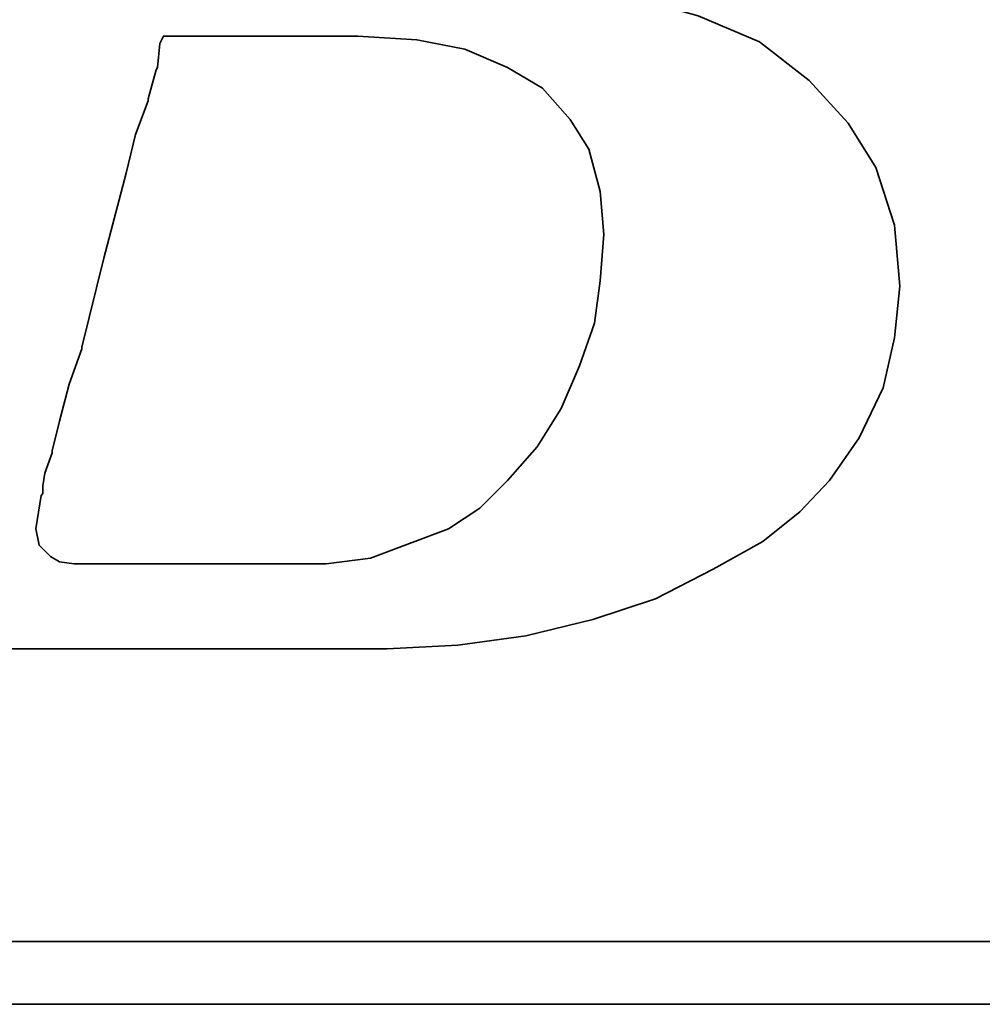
# Model space of a CAD drawing. Extents: x -237 to 233, y 63 to 161.
# Tile 28 of 49: x 193.58 to 195.17, y 109.81 to 111.44. Entities that reach past the tile are written whole.
import ezdxf

# ---------------------------------------------------------------- set-up
doc = ezdxf.new("R2010")
doc.units = 0
doc.header["$MEASUREMENT"] = 0
doc.layers.add('DIM', color=4, linetype='CONTINUOUS')
doc.layers.add('layer 1', color=7, linetype='CONTINUOUS')

# ---------------------------------------------------------------- blocks, each defined once
blk = doc.blocks.new('TBI MOTION logo(完整正式版)')
at = {"layer": 'layer 1', "color": 22, "lineweight": 35}
for points, knots in [([(-64.65375, -6.86375), (-64.65375, -6.86375), (-64.84375, -7.29625), (-64.84375, -7.29625), (-64.84375, -7.29625), (-64.84375, -7.29625), (-64.86875, -7.34375), (-64.86875, -7.34375), (-64.86875, -7.34375), (-64.86875, -7.34375), (-64.86875, -7.36875), (-64.86875, -7.36875), (-64.86875, -7.36875), (-64.86875, -7.36875), (-65.15375, -7.65375), (-65.15375, -7.65375), (-65.15375, -7.65375), (-65.15375, -7.65375), (-65.17875, -7.65375), (-65.17875, -7.65375), (-65.17875, -7.65375), (-65.17875, -7.65375), (-65.20375, -7.67875), (-65.20375, -7.67875), (-65.20375, -7.67875), (-65.20375, -7.67875), (-65.58875, -7.87125), (-65.58875, -7.87125), (-65.58875, -7.87125), (-65.58875, -7.87125), (-65.63375, -7.87125), (-65.63375, -7.87125), (-65.63375, -7.87125), (-65.63375, -7.87125), (-65.65875, -7.89375), (-65.65875, -7.89375), (-65.65875, -7.89375), (-65.65875, -7.89375), (-66.09375, -7.94375), (-66.09375, -7.94375), (-66.09375, -7.94375), (-66.09375, -7.94375), (-66.11375, -7.94375), (-66.11375, -7.94375), (-66.11375, -7.94375), (-66.11375, -7.94375), (-66.16375, -7.94375), (-66.16375, -7.94375), (-66.16375, -7.94375), (-66.16375, -7.94375), (-66.30875, -7.94375), (-66.30875, -7.94375), (-66.30875, -7.94375), (-66.30875, -7.94375), (-66.69375, -7.94375), (-66.69375, -7.94375), (-66.69375, -7.94375), (-66.69375, -7.94375), (-67.07375, -7.94375), (-67.07375, -7.94375), (-67.07375, -7.94375), (-67.07375, -7.94375), (-67.12375, -7.94375), (-67.12375, -7.94375), (-67.12375, -7.94375), (-67.12375, -7.94375), (-67.12375, -7.96625), (-67.12375, -7.96625), (-67.12375, -7.96625), (-67.12375, -7.96625), (-67.14875, -7.99125), (-67.14875, -7.99125), (-67.14875, -7.99125), (-67.14875, -7.99125), (-67.24375, -8.34875), (-67.24375, -8.34875), (-67.24375, -8.34875), (-67.24375, -8.34875), (-67.31375, -8.68625), (-67.31375, -8.68625), (-67.31375, -8.68625), (-67.31375, -8.68625), (-67.26875, -8.68625), (-67.26875, -8.68625), (-67.26875, -8.68625), (-67.26875, -8.68625), (-67.07375, -8.68625), (-67.07375, -8.68625), (-67.07375, -8.68625), (-67.07375, -8.68625), (-66.54875, -8.68625), (-66.54875, -8.68625), (-66.54875, -8.68625), (-66.54875, -8.68625), (-65.82625, -8.68625), (-65.82625, -8.68625), (-65.82625, -8.68625), (-65.82625, -8.68625), (-65.01375, -8.68625), (-65.01375, -8.68625), (-65.01375, -8.68625), (-65.01375, -8.68625), (-64.05375, -8.68625), (-64.05375, -8.68625), (-64.05375, -8.68625), (-64.05375, -8.68625), (-62.08375, -8.68625), (-62.08375, -8.68625), (-62.08375, -8.68625), (-62.08375, -8.68625), (-60.06875, -8.68625), (-60.06875, -8.68625), (-60.06875, -8.68625), (-60.06875, -8.68625), (-59.10875, -8.68625), (-59.10875, -8.68625), (-59.10875, -8.68625), (-59.10875, -8.68625), (-58.29375, -8.68625), (-58.29375, -8.68625), (-58.29375, -8.68625), (-58.29375, -8.68625), (-57.57375, -8.68625), (-57.57375, -8.68625), (-57.57375, -8.68625), (-57.57375, -8.68625), (-57.04875, -8.68625), (-57.04875, -8.68625), (-57.04875, -8.68625), (-57.04875, -8.68625), (-56.85375, -8.68625), (-56.85375, -8.68625), (-56.85375, -8.68625), (-56.85375, -8.68625), (-56.70875, -8.68625), (-56.70875, -8.68625), (-56.70875, -8.68625), (-56.70875, -8.68625), (-56.61375, -8.68625), (-56.61375, -8.68625), (-56.61375, -8.68625), (-56.61375, -8.68625), (-56.56875, -8.68625), (-56.56875, -8.68625), (-56.56875, -8.68625), (-56.56875, -8.68625), (-55.65375, -8.63875), (-55.65375, -8.63875), (-55.65375, -8.63875), (-55.65375, -8.63875), (-54.76875, -8.51875), (-54.76875, -8.51875), (-54.76875, -8.51875), (-54.76875, -8.51875), (-53.90375, -8.30375), (-53.90375, -8.30375), (-53.90375, -8.30375), (-53.90375, -8.30375), (-53.08875, -8.03875), (-53.08875, -8.03875), (-53.08875, -8.03875), (-53.08875, -8.03875), (-52.34375, -7.65375), (-52.34375, -7.65375), (-52.34375, -7.65375), (-52.34375, -7.65375), (-51.69875, -7.29625), (-51.69875, -7.29625), (-51.69875, -7.29625), (-51.69875, -7.29625), (-51.21875, -6.91125), (-51.21875, -6.91125), (-51.21875, -6.91125), (-51.21875, -6.91125), (-50.83375, -6.50375), (-50.83375, -6.50375), (-50.83375, -6.50375), (-50.83375, -6.50375), (-50.44875, -5.94875), (-50.44875, -5.94875), (-50.44875, -5.94875), (-50.44875, -5.94875), (-50.13875, -5.30375), (-50.13875, -5.30375), (-50.13875, -5.30375), (-50.13875, -5.30375), (-49.99375, -4.65375), (-49.99375, -4.65375), (-49.99375, -4.65375), (-49.99375, -4.65375), (-49.92375, -3.98375), (-49.92375, -3.98375), (-49.92375, -3.98375), (-49.92375, -3.98375), (-49.99375, -3.19374), (-49.99375, -3.19374), (-49.99375, -3.19374), (-49.99375, -3.19374), (-50.23374, -2.44874), (-50.23374, -2.44874), (-50.23374, -2.44874), (-50.23374, -2.44874), (-50.59375, -1.87374), (-50.59375, -1.87374), (-50.59375, -1.87374), (-50.59375, -1.87374), (-51.09875, -1.31874), (-51.09875, -1.31874), (-51.09875, -1.31874), (-51.09875, -1.31874), (-51.74375, -0.81875), (-51.74375, -0.81875), (-51.74375, -0.81875), (-51.74375, -0.81875), (-52.53875, -0.48125), (-52.53875, -0.48125), (-52.53875, -0.48125), (-52.53875, -0.48125), (-53.47375, -0.21875), (-53.47375, -0.21875), (-53.47375, -0.21875), (-53.47375, -0.21875), (-54.52875, -0.04874), (-54.52875, -0.04874), (-54.52875, -0.04874), (-54.52875, -0.04874), (-55.65375, 0.12125), (-55.65375, 0.12125), (-55.65375, 0.12125), (-55.65375, 0.12125), (-54.50375, 0.28624), (-54.50375, 0.28624), (-54.50375, 0.28624), (-54.50375, 0.28624), (-53.83375, 0.38124), (-53.83375, 0.38124), (-53.83375, 0.38124), (-53.83375, 0.38124), (-53.18375, 0.50125), (-53.18375, 0.50125), (-53.18375, 0.50125), (-53.18375, 0.50125), (-52.55875, 0.66874), (-52.55875, 0.66874), (-52.55875, 0.66874), (-52.55875, 0.66874), (-52.03375, 0.86124), (-52.03375, 0.86124), (-52.03375, 0.86124), (-52.03375, 0.86124), (-51.50374, 1.03124), (-51.50374, 1.03124), (-51.50374, 1.03124), (-51.50374, 1.03124), (-51.09875, 1.27125), (-51.09875, 1.27125), (-51.09875, 1.27125), (-51.09875, 1.27125), (-50.71375, 1.48624), (-50.71375, 1.48624), (-50.71375, 1.48624), (-50.71375, 1.48624), (-50.37625, 1.77625), (-50.37625, 1.77625), (-50.37625, 1.77625), (-50.37625, 1.77625), (-49.82375, 2.37625), (-49.82375, 2.37625), (-49.82375, 2.37625), (-49.82375, 2.37625), (-49.41875, 2.99625), (-49.41875, 2.99625), (-49.41875, 2.99625), (-49.41875, 2.99625), (-49.22375, 3.76625), (-49.22375, 3.76625), (-49.22375, 3.76625), (-49.22375, 3.76625), (-49.15375, 4.50874), (-49.15375, 4.50874), (-49.15375, 4.50874), (-49.15375, 4.50874), (-49.20375, 5.25125), (-49.20375, 5.25125), (-49.20375, 5.25125), (-49.20375, 5.25125), (-49.41875, 5.92625), (-49.41875, 5.92625), (-49.41875, 5.92625), (-49.41875, 5.92625), (-49.77875, 6.47625), (-49.77875, 6.47625), (-49.77875, 6.47625), (-49.77875, 6.47625), (-50.33125, 7.02624), (-50.33125, 7.02624), (-50.33125, 7.02624), (-50.33125, 7.02624), (-51.00125, 7.43625), (-51.00125, 7.43625), (-51.00125, 7.43625), (-51.00125, 7.43625), (-51.79375, 7.72625), (-51.79375, 7.72625), (-51.79375, 7.72625), (-51.79375, 7.72625), (-52.72875, 7.89124), (-52.72875, 7.89124), (-52.72875, 7.89124), (-52.72875, 7.89124), (-53.83375, 7.98625), (-53.83375, 7.98625), (-53.83375, 7.98625), (-53.83375, 7.98625), (-53.92875, 7.98625), (-53.92875, 7.98625), (-53.92875, 7.98625), (-53.92875, 7.98625), (-54.26375, 7.98625), (-54.26375, 7.98625), (-54.26375, 7.98625), (-54.26375, 7.98625), (-54.74375, 7.98625), (-54.74375, 7.98625), (-54.74375, 7.98625), (-54.74375, 7.98625), (-55.36875, 7.98625), (-55.36875, 7.98625), (-55.36875, 7.98625), (-55.36875, 7.98625), (-56.13375, 7.98625), (-56.13375, 7.98625), (-56.13375, 7.98625), (-56.13375, 7.98625), (-56.94875, 7.98625), (-56.94875, 7.98625), (-56.94875, 7.98625), (-56.94875, 7.98625), (-58.77625, 7.98625), (-58.77625, 7.98625), (-58.77625, 7.98625), (-58.77625, 7.98625), (-60.59875, 7.98625), (-60.59875, 7.98625), (-60.59875, 7.98625), (-60.59875, 7.98625), (-61.41375, 7.98625), (-61.41375, 7.98625), (-61.41375, 7.98625), (-61.41375, 7.98625), (-62.17875, 7.98625), (-62.17875, 7.98625), (-62.17875, 7.98625), (-62.17875, 7.98625), (-62.80375, 7.98625), (-62.80375, 7.98625), (-62.80375, 7.98625), (-62.80375, 7.98625), (-63.30625, 7.98625), (-63.30625, 7.98625), (-63.30625, 7.98625), (-63.30625, 7.98625), (-63.57375, 7.98625), (-63.57375, 7.98625), (-63.57375, 7.98625), (-63.57375, 7.98625), (-63.57375, 7.96375), (-63.57375, 7.96375), (-63.57375, 7.96375), (-63.57375, 7.96375), (-63.59875, 7.94125), (-63.59875, 7.94125), (-63.59875, 7.94125), (-63.59875, 7.94125), (-63.69375, 7.55625), (-63.69375, 7.55625), (-63.69375, 7.55625), (-63.69375, 7.55625), (-63.76375, 7.24624), (-63.76375, 7.24624), (-63.76375, 7.24624), (-63.76375, 7.24624), (-63.23875, 7.24624), (-63.23875, 7.24624), (-63.23875, 7.24624), (-63.23875, 7.24624), (-62.75875, 7.24624), (-62.75875, 7.24624), (-62.75875, 7.24624), (-62.75875, 7.24624), (-62.61125, 7.24624), (-62.61125, 7.24624), (-62.61125, 7.24624), (-62.61125, 7.24624), (-62.56625, 7.24624), (-62.56625, 7.24624), (-62.56625, 7.24624), (-62.56625, 7.24624), (-62.22875, 7.24624), (-62.22875, 7.24624), (-62.22875, 7.24624), (-62.22875, 7.24624), (-62.20375, 7.24624), (-62.20375, 7.24624), (-62.20375, 7.24624), (-62.20375, 7.24624), (-62.17875, 7.21875), (-62.17875, 7.21875), (-62.17875, 7.21875), (-62.17875, 7.21875), (-61.96375, 7.17125), (-61.96375, 7.17125), (-61.96375, 7.17125), (-61.96375, 7.17125), (-61.72375, 7.12624), (-61.72375, 7.12624), (-61.72375, 7.12624), (-61.72375, 7.12624), (-61.70375, 7.12624), (-61.70375, 7.12624), (-61.70375, 7.12624), (-61.70375, 7.12624), (-61.55875, 7.07624), (-61.55875, 7.07624), (-61.55875, 7.07624), (-61.55875, 7.07624), (-61.50875, 7.07624), (-61.50875, 7.07624), (-61.50875, 7.07624), (-61.50875, 7.07624), (-61.48375, 7.02624), (-61.48375, 7.02624), (-61.48375, 7.02624), (-61.48375, 7.02624), (-61.31875, 6.83375), (-61.31875, 6.83375), (-61.31875, 6.83375), (-61.31875, 6.83375), (-61.29375, 6.81125), (-61.29375, 6.81125), (-61.29375, 6.81125), (-61.29375, 6.81125), (-61.29375, 6.78625), (-61.29375, 6.78625), (-61.29375, 6.78625), (-61.29375, 6.78625), (-61.19875, 6.50124), (-61.19875, 6.50124), (-61.19875, 6.50124), (-61.19875, 6.50124), (-61.17375, 6.45124), (-61.17375, 6.45124), (-61.17375, 6.45124), (-61.17375, 6.45124), (-61.19875, 6.40625), (-61.19875, 6.40625), (-61.19875, 6.40625), (-61.19875, 6.40625), (-61.26875, 5.99624), (-61.26875, 5.99624), (-61.26875, 5.99624), (-61.26875, 5.99624), (-61.26875, 5.85125), (-61.26875, 5.85125), (-61.26875, 5.85125), (-61.26875, 5.85125), (-61.26875, 5.82625), (-61.26875, 5.82625), (-61.26875, 5.82625), (-61.26875, 5.82625), (-61.29375, 5.80625), (-61.29375, 5.80625), (-61.29375, 5.80625), (-61.29375, 5.80625), (-61.34125, 5.66125), (-61.34125, 5.66125), (-61.34125, 5.66125), (-61.34125, 5.66125), (-61.41375, 5.44625), (-61.41375, 5.44625), (-61.41375, 5.44625), (-61.41375, 5.44625), (-61.48375, 5.15625), (-61.48375, 5.15625), (-61.48375, 5.15625), (-61.48375, 5.15625), (-61.58375, 4.82124), (-61.58375, 4.82124), (-61.58375, 4.82124), (-61.58375, 4.82124), (-61.79875, 4.00375), (-61.79875, 4.00375), (-61.79875, 4.00375), (-61.79875, 4.00375), (-62.05875, 2.99625), (-62.05875, 2.99625), (-62.05875, 2.99625), (-62.05875, 2.99625), (-62.34875, 1.91625), (-62.34875, 1.91625), (-62.34875, 1.91625), (-62.34875, 1.91625), (-62.97375, -0.41124), (-62.97375, -0.41124), (-62.97375, -0.41124), (-62.97375, -0.41124), (-63.59875, -2.75875), (-63.59875, -2.75875), (-63.59875, -2.75875), (-63.59875, -2.75875), (-63.88375, -3.86374), (-63.88375, -3.86374), (-63.88375, -3.86374), (-63.88375, -3.86374), (-64.14875, -4.82374), (-64.14875, -4.82374), (-64.14875, -4.82374), (-64.14875, -4.82374), (-64.36375, -5.64125), (-64.36375, -5.64125), (-64.36375, -5.64125), (-64.36375, -5.64125), (-64.43625, -5.97625), (-64.43625, -5.97625), (-64.43625, -5.97625), (-64.43625, -5.97625), (-64.50875, -6.28625), (-64.50875, -6.28625), (-64.50875, -6.28625), (-64.50875, -6.28625), (-64.50875, -6.30875), (-64.50875, -6.30875), (-64.50875, -6.30875), (-64.50875, -6.30875), (-64.57875, -6.50375), (-64.57875, -6.50375), (-64.57875, -6.50375), (-64.57875, -6.50375), (-64.62875, -6.69625), (-64.62875, -6.69625), (-64.62875, -6.69625), (-64.62875, -6.69625), (-64.62875, -6.76875), (-64.62875, -6.76875), (-64.62875, -6.76875), (-64.62875, -6.76875), (-64.62875, -6.81375), (-64.62875, -6.81375), (-64.62875, -6.81375), (-64.62875, -6.81375), (-64.62875, -6.83875), (-64.62875, -6.83875), (-64.62875, -6.83875), (-64.62875, -6.83875), (-64.65375, -6.86375), (-64.65375, -6.86375)], [0, 0, 0, 0, 0.00719424, 0.00719424, 0.00719424, 0.00719424, 0.01438849, 0.01438849, 0.01438849, 0.01438849, 0.02158273, 0.02158273, 0.02158273, 0.02158273, 0.02877698, 0.02877698, 0.02877698, 0.02877698, 0.03597122, 0.03597122, 0.03597122, 0.03597122, 0.04316547, 0.04316547, 0.04316547, 0.04316547, 0.05035971, 0.05035971, 0.05035971, 0.05035971, 0.05755396, 0.05755396, 0.05755396, 0.05755396, 0.0647482, 0.0647482, 0.0647482, 0.0647482, 0.07194245, 0.07194245, 0.07194245, 0.07194245, 0.07913669, 0.07913669, 0.07913669, 0.07913669, 0.08633094, 0.08633094, 0.08633094, 0.08633094, 0.09352518, 0.09352518, 0.09352518, 0.09352518, 0.10071942, 0.10071942, 0.10071942, 0.10071942, 0.10791367, 0.10791367, 0.10791367, 0.10791367, 0.11510791, 0.11510791, 0.11510791, 0.11510791, 0.12230216, 0.12230216, 0.12230216, 0.12230216, 0.1294964, 0.1294964, 0.1294964, 0.1294964, 0.13669065, 0.13669065, 0.13669065, 0.13669065, 0.14388489, 0.14388489, 0.14388489, 0.14388489, 0.15107914, 0.15107914, 0.15107914, 0.15107914, 0.15827338, 0.15827338, 0.15827338, 0.15827338, 0.16546763, 0.16546763, 0.16546763, 0.16546763, 0.17266187, 0.17266187, 0.17266187, 0.17266187, 0.17985612, 0.17985612, 0.17985612, 0.17985612, 0.18705036, 0.18705036, 0.18705036, 0.18705036, 0.1942446, 0.1942446, 0.1942446, 0.1942446, 0.20143885, 0.20143885, 0.20143885, 0.20143885, 0.20863309, 0.20863309, 0.20863309, 0.20863309, 0.21582734, 0.21582734, 0.21582734, 0.21582734, 0.22302158, 0.22302158, 0.22302158, 0.22302158, 0.23021583, 0.23021583, 0.23021583, 0.23021583, 0.23741007, 0.23741007, 0.23741007, 0.23741007, 0.24460432, 0.24460432, 0.24460432, 0.24460432, 0.25179856, 0.25179856, 0.25179856, 0.25179856, 0.25899281, 0.25899281, 0.25899281, 0.25899281, 0.26618705, 0.26618705, 0.26618705, 0.26618705, 0.27338129, 0.27338129, 0.27338129, 0.27338129, 0.28057554, 0.28057554, 0.28057554, 0.28057554, 0.28776978, 0.28776978, 0.28776978, 0.28776978, 0.29496403, 0.29496403, 0.29496403, 0.29496403, 0.30215827, 0.30215827, 0.30215827, 0.30215827, 0.30935252, 0.30935252, 0.30935252, 0.30935252, 0.31654676, 0.31654676, 0.31654676, 0.31654676, 0.32374101, 0.32374101, 0.32374101, 0.32374101, 0.33093525, 0.33093525, 0.33093525, 0.33093525, 0.3381295, 0.3381295, 0.3381295, 0.3381295, 0.34532374, 0.34532374, 0.34532374, 0.34532374, 0.35251799, 0.35251799, 0.35251799, 0.35251799, 0.35971223, 0.35971223, 0.35971223, 0.35971223, 0.36690647, 0.36690647, 0.36690647, 0.36690647, 0.37410072, 0.37410072, 0.37410072, 0.37410072, 0.38129496, 0.38129496, 0.38129496, 0.38129496, 0.38848921, 0.38848921, 0.38848921, 0.38848921, 0.39568345, 0.39568345, 0.39568345, 0.39568345, 0.4028777, 0.4028777, 0.4028777, 0.4028777, 0.41007194, 0.41007194, 0.41007194, 0.41007194, 0.41726619, 0.41726619, 0.41726619, 0.41726619, 0.42446043, 0.42446043, 0.42446043, 0.42446043, 0.43165468, 0.43165468, 0.43165468, 0.43165468, 0.43884892, 0.43884892, 0.43884892, 0.43884892, 0.44604317, 0.44604317, 0.44604317, 0.44604317, 0.45323741, 0.45323741, 0.45323741, 0.45323741, 0.46043165, 0.46043165, 0.46043165, 0.46043165, 0.4676259, 0.4676259, 0.4676259, 0.4676259, 0.47482014, 0.47482014, 0.47482014, 0.47482014, 0.48201439, 0.48201439, 0.48201439, 0.48201439, 0.48920863, 0.48920863, 0.48920863, 0.48920863, 0.49640288, 0.49640288, 0.49640288, 0.49640288, 0.50359712, 0.50359712, 0.50359712, 0.50359712, 0.51079137, 0.51079137, 0.51079137, 0.51079137, 0.51798561, 0.51798561, 0.51798561, 0.51798561, 0.52517986, 0.52517986, 0.52517986, 0.52517986, 0.5323741, 0.5323741, 0.5323741, 0.5323741, 0.53956835, 0.53956835, 0.53956835, 0.53956835, 0.54676259, 0.54676259, 0.54676259, 0.54676259, 0.55395683, 0.55395683, 0.55395683, 0.55395683, 0.56115108, 0.56115108, 0.56115108, 0.56115108, 0.56834532, 0.56834532, 0.56834532, 0.56834532, 0.57553957, 0.57553957, 0.57553957, 0.57553957, 0.58273381, 0.58273381, 0.58273381, 0.58273381, 0.58992806, 0.58992806, 0.58992806, 0.58992806, 0.5971223, 0.5971223, 0.5971223, 0.5971223, 0.60431655, 0.60431655, 0.60431655, 0.60431655, 0.61151079, 0.61151079, 0.61151079, 0.61151079, 0.61870504, 0.61870504, 0.61870504, 0.61870504, 0.62589928, 0.62589928, 0.62589928, 0.62589928, 0.63309353, 0.63309353, 0.63309353, 0.63309353, 0.64028777, 0.64028777, 0.64028777, 0.64028777, 0.64748201, 0.64748201, 0.64748201, 0.64748201, 0.65467626, 0.65467626, 0.65467626, 0.65467626, 0.6618705, 0.6618705, 0.6618705, 0.6618705, 0.66906475, 0.66906475, 0.66906475, 0.66906475, 0.67625899, 0.67625899, 0.67625899, 0.67625899, 0.68345324, 0.68345324, 0.68345324, 0.68345324, 0.69064748, 0.69064748, 0.69064748, 0.69064748, 0.69784173, 0.69784173, 0.69784173, 0.69784173, 0.70503597, 0.70503597, 0.70503597, 0.70503597, 0.71223022, 0.71223022, 0.71223022, 0.71223022, 0.71942446, 0.71942446, 0.71942446, 0.71942446, 0.72661871, 0.72661871, 0.72661871, 0.72661871, 0.73381295, 0.73381295, 0.73381295, 0.73381295, 0.74100719, 0.74100719, 0.74100719, 0.74100719, 0.74820144, 0.74820144, 0.74820144, 0.74820144, 0.75539568, 0.75539568, 0.75539568, 0.75539568, 0.76258993, 0.76258993, 0.76258993, 0.76258993, 0.76978417, 0.76978417, 0.76978417, 0.76978417, 0.77697842, 0.77697842, 0.77697842, 0.77697842, 0.78417266, 0.78417266, 0.78417266, 0.78417266, 0.79136691, 0.79136691, 0.79136691, 0.79136691, 0.79856115, 0.79856115, 0.79856115, 0.79856115, 0.8057554, 0.8057554, 0.8057554, 0.8057554, 0.81294964, 0.81294964, 0.81294964, 0.81294964, 0.82014388, 0.82014388, 0.82014388, 0.82014388, 0.82733813, 0.82733813, 0.82733813, 0.82733813, 0.83453237, 0.83453237, 0.83453237, 0.83453237, 0.84172662, 0.84172662, 0.84172662, 0.84172662, 0.84892086, 0.84892086, 0.84892086, 0.84892086, 0.85611511, 0.85611511, 0.85611511, 0.85611511, 0.86330935, 0.86330935, 0.86330935, 0.86330935, 0.8705036, 0.8705036, 0.8705036, 0.8705036, 0.87769784, 0.87769784, 0.87769784, 0.87769784, 0.88489209, 0.88489209, 0.88489209, 0.88489209, 0.89208633, 0.89208633, 0.89208633, 0.89208633, 0.89928058, 0.89928058, 0.89928058, 0.89928058, 0.90647482, 0.90647482, 0.90647482, 0.90647482, 0.91366906, 0.91366906, 0.91366906, 0.91366906, 0.92086331, 0.92086331, 0.92086331, 0.92086331, 0.92805755, 0.92805755, 0.92805755, 0.92805755, 0.9352518, 0.9352518, 0.9352518, 0.9352518, 0.94244604, 0.94244604, 0.94244604, 0.94244604, 0.94964029, 0.94964029, 0.94964029, 0.94964029, 0.95683453, 0.95683453, 0.95683453, 0.95683453, 0.96402878, 0.96402878, 0.96402878, 0.96402878, 0.97122302, 0.97122302, 0.97122302, 0.97122302, 0.97841727, 0.97841727, 0.97841727, 0.97841727, 0.98561151, 0.98561151, 0.98561151, 0.98561151, 0.99280576, 0.99280576, 0.99280576, 0.99280576, 1, 1, 1, 1]), ([(-61.03125, -6.57375), (-61.03125, -6.57375), (-61.03125, -6.67125), (-61.03125, -6.67125), (-61.03125, -6.67125), (-61.03125, -6.67125), (-61.05375, -6.69625), (-61.05375, -6.69625), (-61.05375, -6.69625), (-61.05375, -6.69625), (-61.12375, -7.12875), (-61.12375, -7.12875), (-61.12375, -7.12875), (-61.12375, -7.12875), (-61.07875, -7.34375), (-61.07875, -7.34375), (-61.07875, -7.34375), (-61.07875, -7.34375), (-60.93375, -7.48875), (-60.93375, -7.48875), (-60.93375, -7.48875), (-60.93375, -7.48875), (-60.81375, -7.55625), (-60.81375, -7.55625), (-60.81375, -7.55625), (-60.81375, -7.55625), (-60.62375, -7.58375), (-60.62375, -7.58375), (-60.62375, -7.58375), (-60.62375, -7.58375), (-60.30875, -7.58375), (-60.30875, -7.58375), (-60.30875, -7.58375), (-60.30875, -7.58375), (-59.97375, -7.58375), (-59.97375, -7.58375), (-59.97375, -7.58375), (-59.97375, -7.58375), (-59.87875, -7.58375), (-59.87875, -7.58375), (-59.87875, -7.58375), (-59.87875, -7.58375), (-59.63625, -7.58375), (-59.63625, -7.58375), (-59.63625, -7.58375), (-59.63625, -7.58375), (-58.96875, -7.58375), (-58.96875, -7.58375), (-58.96875, -7.58375), (-58.96875, -7.58375), (-58.29375, -7.58375), (-58.29375, -7.58375), (-58.29375, -7.58375), (-58.29375, -7.58375), (-58.05375, -7.58375), (-58.05375, -7.58375), (-58.05375, -7.58375), (-58.05375, -7.58375), (-57.98375, -7.58375), (-57.98375, -7.58375), (-57.98375, -7.58375), (-57.98375, -7.58375), (-57.35875, -7.58375), (-57.35875, -7.58375), (-57.35875, -7.58375), (-57.35875, -7.58375), (-56.78375, -7.50875), (-56.78375, -7.50875), (-56.78375, -7.50875), (-56.78375, -7.50875), (-56.27875, -7.31875), (-56.27875, -7.31875), (-56.27875, -7.31875), (-56.27875, -7.31875), (-55.77375, -7.12875), (-55.77375, -7.12875), (-55.77375, -7.12875), (-55.77375, -7.12875), (-55.36875, -6.86375), (-55.36875, -6.86375), (-55.36875, -6.86375), (-55.36875, -6.86375), (-55.00875, -6.50375), (-55.00875, -6.50375), (-55.00875, -6.50375), (-55.00875, -6.50375), (-54.62375, -6.06875), (-54.62375, -6.06875), (-54.62375, -6.06875), (-54.62375, -6.06875), (-54.31375, -5.56875), (-54.31375, -5.56875), (-54.31375, -5.56875), (-54.31375, -5.56875), (-54.07375, -5.01625), (-54.07375, -5.01625), (-54.07375, -5.01625), (-54.07375, -5.01625), (-53.87875, -4.46374), (-53.87875, -4.46374), (-53.87875, -4.46374), (-53.87875, -4.46374), (-53.80875, -3.91375), (-53.80875, -3.91375), (-53.80875, -3.91375), (-53.80875, -3.91375), (-53.75875, -3.31375), (-53.75875, -3.31375), (-53.75875, -3.31375), (-53.75875, -3.31375), (-53.80875, -2.75875), (-53.80875, -2.75875), (-53.80875, -2.75875), (-53.80875, -2.75875), (-53.95375, -2.20875), (-53.95375, -2.20875), (-53.95375, -2.20875), (-53.95375, -2.20875), (-54.19375, -1.82625), (-54.19375, -1.82625), (-54.19375, -1.82625), (-54.19375, -1.82625), (-54.55375, -1.41875), (-54.55375, -1.41875), (-54.55375, -1.41875), (-54.55375, -1.41875), (-55.00875, -1.15125), (-55.00875, -1.15125), (-55.00875, -1.15125), (-55.00875, -1.15125), (-55.56125, -0.91375), (-55.56125, -0.91375), (-55.56125, -0.91375), (-55.56125, -0.91375), (-56.18125, -0.79375), (-56.18125, -0.79375), (-56.18125, -0.79375), (-56.18125, -0.79375), (-56.94875, -0.74374), (-56.94875, -0.74374), (-56.94875, -0.74374), (-56.94875, -0.74374), (-56.99875, -0.74374), (-56.99875, -0.74374), (-56.99875, -0.74374), (-56.99875, -0.74374), (-57.09375, -0.74374), (-57.09375, -0.74374), (-57.09375, -0.74374), (-57.09375, -0.74374), (-57.38375, -0.74374), (-57.38375, -0.74374), (-57.38375, -0.74374), (-57.38375, -0.74374), (-57.76875, -0.74374), (-57.76875, -0.74374), (-57.76875, -0.74374), (-57.76875, -0.74374), (-58.24625, -0.74374), (-58.24625, -0.74374), (-58.24625, -0.74374), (-58.24625, -0.74374), (-58.72875, -0.74374), (-58.72875, -0.74374), (-58.72875, -0.74374), (-58.72875, -0.74374), (-59.20875, -0.74374), (-59.20875, -0.74374), (-59.20875, -0.74374), (-59.20875, -0.74374), (-59.46875, -0.74374), (-59.46875, -0.74374), (-59.46875, -0.74374), (-59.46875, -0.74374), (-59.51625, -0.83875), (-59.51625, -0.83875), (-59.51625, -0.83875), (-59.51625, -0.83875), (-59.54375, -1.15125), (-59.54375, -1.15125), (-59.54375, -1.15125), (-59.54375, -1.15125), (-59.56375, -1.17874), (-59.56375, -1.17874), (-59.56375, -1.17874), (-59.56375, -1.17874), (-59.66375, -1.55875), (-59.66375, -1.55875), (-59.66375, -1.55875), (-59.66375, -1.55875), (-59.66375, -1.58375), (-59.66375, -1.58375), (-59.66375, -1.58375), (-59.66375, -1.58375), (-59.82875, -2.01874), (-59.82875, -2.01874), (-59.82875, -2.01874), (-59.82875, -2.01874), (-59.94875, -2.52125), (-59.94875, -2.52125), (-59.94875, -2.52125), (-59.94875, -2.52125), (-60.23875, -3.62375), (-60.23875, -3.62375), (-60.23875, -3.62375), (-60.23875, -3.62375), (-60.52375, -4.77624), (-60.52375, -4.77624), (-60.52375, -4.77624), (-60.52375, -4.77624), (-60.52375, -4.79874), (-60.52375, -4.79874), (-60.52375, -4.79874), (-60.52375, -4.79874), (-60.69125, -5.25375), (-60.69125, -5.25375), (-60.69125, -5.25375), (-60.69125, -5.25375), (-60.81375, -5.73625), (-60.81375, -5.73625), (-60.81375, -5.73625), (-60.81375, -5.73625), (-60.90875, -6.11875), (-60.90875, -6.11875), (-60.90875, -6.11875), (-60.90875, -6.11875), (-60.90875, -6.14375), (-60.90875, -6.14375), (-60.90875, -6.14375), (-60.90875, -6.14375), (-61.00375, -6.40875), (-61.00375, -6.40875), (-61.00375, -6.40875), (-61.00375, -6.40875), (-61.03125, -6.57375), (-61.03125, -6.57375)], [0, 0, 0, 0, 0.01694915, 0.01694915, 0.01694915, 0.01694915, 0.03389831, 0.03389831, 0.03389831, 0.03389831, 0.05084746, 0.05084746, 0.05084746, 0.05084746, 0.06779661, 0.06779661, 0.06779661, 0.06779661, 0.08474576, 0.08474576, 0.08474576, 0.08474576, 0.10169492, 0.10169492, 0.10169492, 0.10169492, 0.11864407, 0.11864407, 0.11864407, 0.11864407, 0.13559322, 0.13559322, 0.13559322, 0.13559322, 0.15254237, 0.15254237, 0.15254237, 0.15254237, 0.16949153, 0.16949153, 0.16949153, 0.16949153, 0.18644068, 0.18644068, 0.18644068, 0.18644068, 0.20338983, 0.20338983, 0.20338983, 0.20338983, 0.22033898, 0.22033898, 0.22033898, 0.22033898, 0.23728814, 0.23728814, 0.23728814, 0.23728814, 0.25423729, 0.25423729, 0.25423729, 0.25423729, 0.27118644, 0.27118644, 0.27118644, 0.27118644, 0.28813559, 0.28813559, 0.28813559, 0.28813559, 0.30508475, 0.30508475, 0.30508475, 0.30508475, 0.3220339, 0.3220339, 0.3220339, 0.3220339, 0.33898305, 0.33898305, 0.33898305, 0.33898305, 0.3559322, 0.3559322, 0.3559322, 0.3559322, 0.37288136, 0.37288136, 0.37288136, 0.37288136, 0.38983051, 0.38983051, 0.38983051, 0.38983051, 0.40677966, 0.40677966, 0.40677966, 0.40677966, 0.42372881, 0.42372881, 0.42372881, 0.42372881, 0.44067797, 0.44067797, 0.44067797, 0.44067797, 0.45762712, 0.45762712, 0.45762712, 0.45762712, 0.47457627, 0.47457627, 0.47457627, 0.47457627, 0.49152542, 0.49152542, 0.49152542, 0.49152542, 0.50847458, 0.50847458, 0.50847458, 0.50847458, 0.52542373, 0.52542373, 0.52542373, 0.52542373, 0.54237288, 0.54237288, 0.54237288, 0.54237288, 0.55932203, 0.55932203, 0.55932203, 0.55932203, 0.57627119, 0.57627119, 0.57627119, 0.57627119, 0.59322034, 0.59322034, 0.59322034, 0.59322034, 0.61016949, 0.61016949, 0.61016949, 0.61016949, 0.62711864, 0.62711864, 0.62711864, 0.62711864, 0.6440678, 0.6440678, 0.6440678, 0.6440678, 0.66101695, 0.66101695, 0.66101695, 0.66101695, 0.6779661, 0.6779661, 0.6779661, 0.6779661, 0.69491525, 0.69491525, 0.69491525, 0.69491525, 0.71186441, 0.71186441, 0.71186441, 0.71186441, 0.72881356, 0.72881356, 0.72881356, 0.72881356, 0.74576271, 0.74576271, 0.74576271, 0.74576271, 0.76271186, 0.76271186, 0.76271186, 0.76271186, 0.77966102, 0.77966102, 0.77966102, 0.77966102, 0.79661017, 0.79661017, 0.79661017, 0.79661017, 0.81355932, 0.81355932, 0.81355932, 0.81355932, 0.83050847, 0.83050847, 0.83050847, 0.83050847, 0.84745763, 0.84745763, 0.84745763, 0.84745763, 0.86440678, 0.86440678, 0.86440678, 0.86440678, 0.88135593, 0.88135593, 0.88135593, 0.88135593, 0.89830508, 0.89830508, 0.89830508, 0.89830508, 0.91525424, 0.91525424, 0.91525424, 0.91525424, 0.93220339, 0.93220339, 0.93220339, 0.93220339, 0.94915254, 0.94915254, 0.94915254, 0.94915254, 0.96610169, 0.96610169, 0.96610169, 0.96610169, 0.98305085, 0.98305085, 0.98305085, 0.98305085, 1, 1, 1, 1]), ([(75.90875, -9.47875), (75.90875, -9.47875), (75.90875, -12.28625), (75.90875, -12.28625), (75.90875, -12.28625), (75.90875, -12.28625), (75.90875, -12.47875), (75.90875, -12.47875), (75.90875, -12.47875), (75.90875, -12.47875), (75.71625, -12.47875), (75.71625, -12.47875), (75.71625, -12.47875), (75.71625, -12.47875), (-88.32875, -12.47875), (-88.32875, -12.47875), (-88.32875, -12.47875), (-88.32875, -12.47875), (-88.32875, -13.29375), (-88.32875, -13.29375), (-88.32875, -13.29375), (-88.32875, -13.29375), (82.89125, -13.29375), (82.89125, -13.29375), (82.89125, -13.29375), (82.89125, -13.29375), (75.90875, -9.47875), (75.90875, -9.47875)], [0, 0, 0, 0, 0.14285714, 0.14285714, 0.14285714, 0.14285714, 0.28571429, 0.28571429, 0.28571429, 0.28571429, 0.42857143, 0.42857143, 0.42857143, 0.42857143, 0.57142857, 0.57142857, 0.57142857, 0.57142857, 0.71428571, 0.71428571, 0.71428571, 0.71428571, 0.85714286, 0.85714286, 0.85714286, 0.85714286, 1, 1, 1, 1])]:
    blk.add_open_spline(points, degree=3, knots=knots, dxfattribs=at)

msp = doc.modelspace()

# ---------------------------------------------------------------- block references
at = {"layer": 'DIM', "color": 7, "xscale": 0.1277045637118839, "yscale": 0.1277045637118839, "zscale": 0.1277045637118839}
msp.add_blockref('TBI MOTION logo(完整正式版)', (201.4092, 111.5119), dxfattribs=at)

doc.saveas('drawing.dxf')
